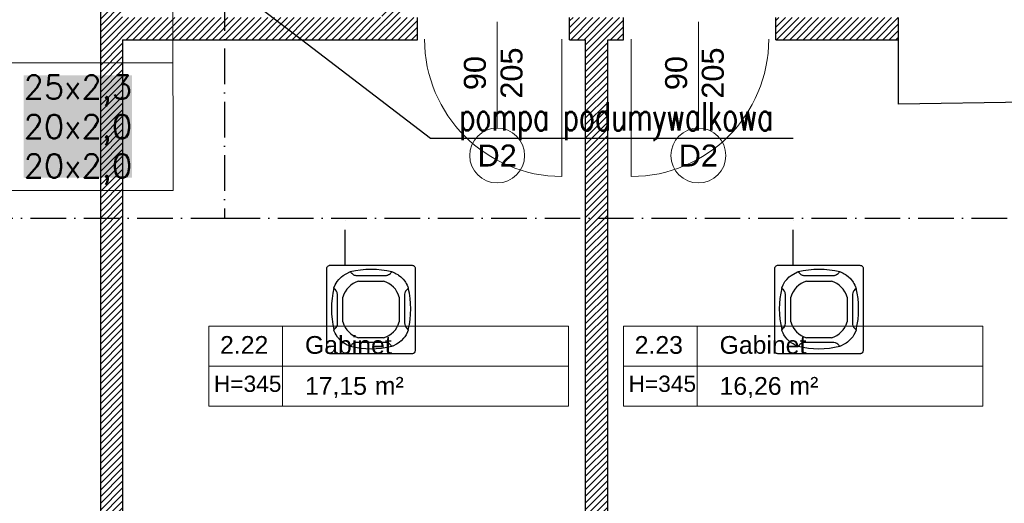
# Model space of a CAD drawing. Header units: millimetres. Extents: x 24385 to 79107, y -56478 to -23676.
# Tile 59 of 256: x 29166 to 29832, y -36318 to -35990. Entities that reach past the tile are written whole.
import ezdxf
from ezdxf.enums import TextEntityAlignment as Align

# ---------------------------------------------------------------- set-up
doc = ezdxf.new("R2010")
doc.units = ezdxf.units.MM
doc.header["$LTSCALE"] = 2
doc.linetypes.add('ACAD_ISO10W100', pattern=[18, 12, -3, 0, -3])
doc.linetypes.add('DASHED', pattern=[19.05, 12.7, -6.35])
for name, color, linetype, lineweight in [('0_OPIS', 7, 'Continuous', 13), ('3DPLAN_A_DRZWI', 173, 'Continuous', 5), ('3DPLAN_A_TABELKA POMIESZCZEŃ', 7, 'Continuous', 0), ('_KWP_W_OPIS', 211, 'Continuous', 9), ('A_STOL_OPIS', 55, 'Continuous', 5), ('A_ZESTAWIENIE STOLARKI', 3, 'Continuous', 15)]:
    doc.layers.add(name, color=color, linetype=linetype, lineweight=lineweight)
for name, color, linetype in [('3DPLAN_A_OPIS', 8, 'Continuous'), ('3DPLAN_A_POMIESZCZENIE NUMER', 100, 'Continuous'), ('3DPLAN_K_NOŚNA', 7, 'Continuous'), ('_WLK_oznaczenia', 211, 'Continuous'), ('A_POMIESZCZENIE OPIS', 100, 'Continuous'), ('IS_freon_urządzenia', 3, 'DASHED')]:
    doc.layers.add(name, color=color, linetype=linetype)
doc.layers.add('kanalizacja pod stropem skropliny', color=7, linetype='Continuous', lineweight=30, true_color=0x60bb04)
doc.styles.add('ARIAL', font='arial.ttf')
doc.styles.add('GRZEJNIK', font='simplex.shx', dxfattribs={"width": 0.7})
doc.styles.get("Standard").update_dxf_attribs({"font": 'arial.ttf'})
doc.styles.add('TABEL1', font='txt')

# ---------------------------------------------------------------- blocks, each defined once
blk = doc.blocks.new('zw$2C56')
at = {"layer": 'IS_freon_urządzenia', "linetype": 'Continuous'}
for points in [[(-320.9, 376.4), (383.4, 376.4), (389.1, 375.7), (395.9, 373.3), (402.9, 368.2), (407.4, 362.4), (409.8, 356.8), (411.1, 348.4), (411.1, -355.9), (410.3, -362.5), (408.2, -368.2), (402.9, -375.4), (396.1, -380.5), (391.6, -382.3), (387.8, -383.2), (383.7, -383.6), (-321.7, -383.6), (-327.5, -382.8), (-332.2, -381.2), (-337, -378.5), (-340.7, -375.4), (-343.6, -372), (-346.1, -367.9), (-347.6, -364), (-348.5, -359.8), (-348.8, -357.6), (-348.9, 348.4), (-348.5, 352.9), (-347.6, 356.7), (-345.8, 361.1), (-341.9, 366.8), (-338.7, 369.9), (-334.9, 372.6), (-329.1, 375.1), (-325.1, 376), (-320.9, 376.4)], [(-151.6, 319.3), (-149.7, 319.7), (-148.1, 319.8), (-146.5, 319.5), (-145, 318.9), (-143.6, 318), (-142.5, 316.9), (-138.3, 311.3), (-136.6, 309.3), (-135.1, 307.6), (-129.1, 302.1), (-123.5, 297.9), (-119.4, 295.5), (-113.2, 292.4), (-108.5, 290.6), (-106, 290), (-100.9, 288.8), (-97.4, 288.2), (-95.7, 288), (-93.9, 287.8), (-92.2, 287.7), (-90.4, 287.6), (-89.1, 287.6), (151.4, 287.5), (156.7, 287.8), (161.1, 288.3), (165.3, 289.1), (169.5, 290.2), (174.5, 292), (178.6, 293.7), (182.3, 295.9), (185.4, 297.4), (187.7, 298.9), (189.1, 299.9), (197, 306.8), (202.1, 312.7), (205.8, 317.5), (207.7, 318.9), (210, 319.7), (211.6, 319.8), (213.3, 319.5), (216, 318.5), (238.1, 308.4), (248.3, 303.2), (260.8, 295.7), (267.5, 291.5), (285.6, 277.3), (292.1, 271.5), (299.8, 264.1), (306, 257.3), (320.4, 239.3), (326.3, 230.7), (332.4, 220.5), (340.7, 204.5), (346.6, 191), (349.5, 185), (350.8, 180.6), (350.2, 177.5), (349.5, 176), (347.8, 174), (341, 168.9), (333.1, 160.8), (328, 153.7), (324.5, 146.5), (321.3, 138.5), (319.2, 129.1), (318.6, 122.1), (318.6, -118.4), (320, -132.7), (323.4, -143.9), (332, -158.8), (345.1, -171.4), (349.9, -176), (350.8, -179.9), (350.1, -183.1), (347.8, -187.6), (344.7, -195.5), (331.8, -221.4), (321.2, -237.4), (310.5, -251.3), (289.1, -273.5), (276.8, -283.8), (264.2, -293.4), (249.4, -301.4), (217, -317.3), (212.5, -319), (210, -319), (207, -317.8), (204.7, -315.5), (201.6, -311.3), (192.5, -301.9), (185.6, -296.8), (174.5, -291.3), (160.2, -287.5), (150.5, -286.7), (-89.3, -286.9), (-102.6, -288.4), (-115.8, -293), (-124.9, -298.2), (-133, -304.9), (-137.2, -309.3), (-143.6, -317.3), (-148.1, -319.1), (-156.6, -316.1), (-163.9, -312.6), (-172.5, -309.1), (-190.6, -299.8), (-206.2, -289.6), (-221.6, -276.5), (-222.2, -277.2), (-240.5, -259.6), (-255.8, -241.1), (-269.2, -220.2), (-276.8, -206.2), (-284.4, -189), (-287.6, -182.3), (-287.9, -178.3), (-286.8, -175.3), (-283.1, -172), (-275.1, -165.3), (-275.1, -158.2), (-268.3, -158.2), (-263.5, -150), (-260.2, -142.8), (-257.8, -135.3), (-256.1, -124.9), (-255.6, -81.8), (-255.8, -19.6), (-255.9, 123), (-259.3, 141.1), (-264.8, 153), (-274.4, 165.4), (-285, 174), (-287.9, 179), (-287.4, 183.5), (-276, 208.5), (-260.8, 235.7), (-245.6, 254.6), (-223.9, 276.5), (-207.6, 289.4), (-151.8, 319.2)], [(-75.4, 238.9), (138.2, 238.9)], [(-211.2, -111), (-211.2, 103.2)], [(274, 103.2), (274, -111)], [(138.2, -246.7), (-75.4, -246.7)]]:
    blk.add_lwpolyline(points, dxfattribs=at)
for centre, radius, start, end in [((31.9, -425.5), 766.4, 76.49589, 103.52058), ((457.5, 2.1), 766.4, 166.47925, 193.50393), ((-19.4, 47), 199.9, 106.26109, 163.66923), ((82.2, 47), 199.9, 16.33077, 73.73892), ((-394.1, 1.3), 766.4, 346.49589, 13.52058), ((-19.4, -54.8), 199.9, 196.33077, 253.73891), ((82.2, -54.8), 199.9, 286.26108, 343.66923), ((31.1, 426.1), 766.4, 256.47925, 283.50393)]:
    blk.add_arc(centre, radius, start, end, dxfattribs=at)
blk = doc.blocks.new('G$CDB1AC55F')
at = {"layer": 'IS_freon_urządzenia', "xscale": 0.07876787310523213, "yscale": 0.07876787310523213, "zscale": 0.07876787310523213}
blk.add_blockref('zw$2C56', (27.48, 30.22), dxfattribs=at)
blk = doc.blocks.new('tabelka dla tp')
at = {"layer": '3DPLAN_A_TABELKA POMIESZCZEŃ'}
for p, q in [((49.7, 54), (49.7, 0)), ((0, 27), (243.13, 27))]:
    blk.add_line(p, q, dxfattribs=at)
blk.add_lwpolyline([(0, 54), (243.13, 54), (243.13, 0), (0, 0)], close=True, dxfattribs=at)
at = {"layer": '3DPLAN_A_POMIESZCZENIE NUMER', "color": 7, "style": 'ARIAL'}
blk.add_attdef('NUMER', (2.23, 35.39), '', height=12, dxfattribs=at)
at = {"layer": 'A_POMIESZCZENIE OPIS', "insert": (112.2, 19.75), "char_height": 12, "width": 36.4122, "attachment_point": 1, "style": 'ARIAL'}
blk.add_mtext('{\\C7;m²}', dxfattribs=at)
at = {"layer": 'A_POMIESZCZENIE OPIS', "color": 7, "style": 'ARIAL'}
for tag, p in [('NAZWA', (51.73, 35.39)), ('POWIERZCHNIA', (51.06, 7.24))]:
    blk.add_attdef(tag, p, '', height=12, dxfattribs=at)
blk = doc.blocks.new('II pietrooo')
at = {"layer": '3DPLAN_A_OPIS', "lineweight": 0, "transparency": 33554687}
h = blk.add_hatch(dxfattribs=at)
h.set_pattern_fill('ANSI31', color=1)
h.paths.add_polyline_path([(29410.62, -35989.04), (29235.12, -35989.04), (29235.12, -35964.04), (29220.12, -35964.04), (29220.12, -36518.04), (29235.12, -36518.04), (29235.12, -36004.04), (29434.62, -36004.04), (29434.62, -35989.04), (29422.62, -35989.04), (29422.62, -35841.16), (29410.62, -35841.16), (29410.62, -35989.04)], is_closed=False)
h.paths.add_polyline_path([(29422.62, -35703.23, -0.045209), (29410.62, -35719.55), (29410.62, -35841.16), (29422.62, -35841.16), (29422.62, -35703.23)], is_closed=False)
h.paths.add_polyline_path([(29422.62, -35638.04), (29410.62, -35638.04), (29410.62, -35719.55, 0.045209), (29422.62, -35703.23), (29422.62, -35638.04)], is_closed=False)
h.paths.add_polyline_path([(29563.37, -36004.04), (29574.12, -36004.04), (29574.12, -35989.04), (29537.62, -35989.04), (29537.62, -36004.04), (29548.37, -36004.04), (29548.37, -36571.04), (29563.37, -36571.04), (29563.37, -36004.04)], is_closed=False)
h.paths.add_polyline_path([(29677.12, -35989.04), (29677.12, -36004.04), (29760.12, -36004.04), (29760.12, -35989.04), (29677.12, -35989.04)], is_closed=False)
h.paths.add_polyline_path([(29839.62, -36518.04), (29854.62, -36518.04), (29854.62, -36046.2), (29839.62, -36046.41), (29839.62, -36518.04)], is_closed=False)
at = {"layer": '3DPLAN_A_DRZWI'}
for p, q in [((29532.42, -36003.54), (29532.42, -36096.54)), ((29579.33, -36003.54), (29579.33, -36096.54))]:
    blk.add_line(p, q, dxfattribs=at)
for centre, start, end in [((29532.42, -36003.54), 180, 270), ((29579.33, -36003.54), 270, 0)]:
    blk.add_arc(centre, 93, start, end, dxfattribs=at)
at = {"layer": '3DPLAN_A_OPIS', "color": 1, "lineweight": 30}
for p, q in [((29220.12, -35964.04), (29220.12, -36518.04)), ((29434.62, -36004.04), (29434.62, -35989.04)), ((29537.62, -36004.04), (29537.62, -35989.04)), ((29574.12, -36004.04), (29574.12, -35989.04)), ((29677.12, -36004.04), (29677.12, -35989.04)), ((29235.12, -36004.04), (29434.62, -36004.04)), ((29235.12, -36004.04), (29235.12, -36518.04)), ((29537.62, -36004.04), (29548.37, -36004.04)), ((29548.37, -36571.04), (29548.37, -36004.04)), ((29563.37, -36571.04), (29563.37, -36004.04)), ((29563.37, -36004.04), (29574.12, -36004.04)), ((29677.12, -36004.04), (29760.12, -36004.04))]:
    blk.add_line(p, q, dxfattribs=at)
at = {"layer": '3DPLAN_K_NOŚNA'}
for p, q in [((29760.12, -36047.54), (29760.12, -35989.04)), ((29936.12, -36045.04), (29760.12, -36047.54))]:
    blk.add_line(p, q, dxfattribs=at)
at = {"layer": 'A_STOL_OPIS'}
for p, q in [((29488.56, -35991.86), (29488.56, -36063.81)), ((29624.71, -35991.86), (29624.71, -36063.81))]:
    blk.add_line(p, q, dxfattribs=at)
at = {"layer": 'A_ZESTAWIENIE STOLARKI', "ltscale": 0.25}
for centre in [(29488.56, -36082.38), (29624.71, -36082.38)]:
    blk.add_circle(centre, 18.58, dxfattribs=at)
at = {"layer": '3DPLAN_A_TABELKA POMIESZCZEŃ', "ltscale": 0.5}
ref = blk.add_blockref('tabelka dla tp', (29293.59, -36251.93), dxfattribs=at)
ref.add_attrib('NUMER', '2.22', (29301.11, -36216.54), dxfattribs={"layer": '3DPLAN_A_POMIESZCZENIE NUMER', "color": 0, "height": 12, "style": 'ARIAL'})
ref.add_attrib('NAZWA', 'Gabinet', (29358.54, -36216.54), dxfattribs={"layer": 'A_POMIESZCZENIE OPIS', "color": 0, "height": 12, "style": 'ARIAL'})
ref.add_attrib('POWIERZCHNIA', '17,15', (29358.54, -36244.29), dxfattribs={"layer": 'A_POMIESZCZENIE OPIS', "color": 0, "height": 12, "style": 'ARIAL'})
ref = blk.add_blockref('tabelka dla tp', (29574.1, -36251.93), dxfattribs=at)
ref.add_attrib('NUMER', '2.23', (29581.62, -36216.54), dxfattribs={"layer": '3DPLAN_A_POMIESZCZENIE NUMER', "color": 0, "height": 12, "style": 'ARIAL'})
ref.add_attrib('NAZWA', 'Gabinet', (29639.05, -36216.54), dxfattribs={"layer": 'A_POMIESZCZENIE OPIS', "color": 0, "height": 12, "style": 'ARIAL'})
ref.add_attrib('POWIERZCHNIA', '16,26', (29639.05, -36244.29), dxfattribs={"layer": 'A_POMIESZCZENIE OPIS', "color": 0, "height": 12, "style": 'ARIAL'})
at = {"layer": '3DPLAN_A_OPIS', "color": 1, "lineweight": 30, "style": 'ARIAL'}
for tag, p in [('WYŁĄCZONE', (29640.58, -35218.77)), ('WYŁĄCZONE', (30122.42, -35218.77)), ('WYŁĄCZONE', (28887.31, -35245.56)), ('Z_OPRACOWANIA', (29630.24, -35241.21)), ('Z_OPRACOWANIA', (30112.08, -35241.21)), ('Z_OPRACOWANIA', (28876.97, -35267.28)), ('WYŁĄCZONE', (30987.8, -35381.78)), ('Z_OPRACOWANIA', (30977.46, -35404.21))]:
    blk.add_attdef(tag, p, '', height=12, dxfattribs=at)
at = {"layer": '3DPLAN_A_TABELKA POMIESZCZEŃ', "color": 7, "ltscale": 0.5, "char_height": 11, "width": 59.2068, "attachment_point": 1, "style": 'ARIAL'}
for insert in [(29296.94, -36231.3), (29577.45, -36231.3)]:
    blk.add_mtext('H=345', dxfattribs=dict(at, insert=insert))
at = {"layer": 'A_STOL_OPIS', "ltscale": 0.2, "char_height": 14.872, "attachment_point": 1, "rotation": 90, "style": 'TABEL1'}
for insert in [(29466.04, -36055.75), (29602.2, -36055.75)]:
    blk.add_mtext_dynamic_manual_height_columns('\\pxqc;{\\fArial|b0|i0|c238|p34;90\\P205}', width=58.3206, gutter_width=80, heights=[0], dxfattribs=dict(at, insert=insert))
at = {"layer": 'A_ZESTAWIENIE STOLARKI', "ltscale": 0.2, "char_height": 14.872, "attachment_point": 5, "style": 'TABEL1'}
for insert in [(29488.56, -36082.38), (29624.71, -36082.38)]:
    blk.add_mtext_dynamic_manual_height_columns('{\\fArial|b0|i0|c238|p34;D2}', width=58.3206, gutter_width=80, heights=[0], dxfattribs=dict(at, insert=insert))

msp = doc.modelspace()

# ---------------------------------------------------------------- linework, layer by layer
at = {"layer": '_KWP_W_OPIS'}
for p, q in [((29269.24, -35977.64), (29269.26, -36106.05)), ((29117.25, -36019.76), (29269.24, -36019.76)), ((29117.25, -36106.05), (29269.26, -36106.05))]:
    msp.add_line(p, q, dxfattribs=at)
at = {"layer": '_WLK_oznaczenia'}
for p, q in [((29443.43, -36070.9), (29326.43, -35981.28)), ((29688.9, -36070.9), (29443.43, -36070.9))]:
    msp.add_line(p, q, dxfattribs=at)
at = {"layer": 'kanalizacja pod stropem skropliny', "linetype": 'ACAD_ISO10W100'}
for p, q in [((29385.73, -36156.63), (29385.73, -36124.85)), ((29688.75, -36156.63), (29688.75, -36124.85))]:
    msp.add_line(p, q, dxfattribs=at)
for points in [[(29283.44, -35973.89), (29304.12, -35973.89), (29304.12, -36124.85), (31362.93, -36124.85), (31362.93, -36161.06)], [(28956.32, -36295.51), (28956.32, -36124.85), (29304.12, -36124.85)]]:
    msp.add_lwpolyline(points, dxfattribs=at)

# ---------------------------------------------------------------- block references
at = {"layer": '0_OPIS'}
msp.add_blockref('II pietrooo', (0, 0), dxfattribs=at)
at = {"layer": 'IS_freon_urządzenia'}
for p in [(29373.31, -36216.49), (29676.32, -36216.49)]:
    msp.add_blockref('G$CDB1AC55F', p, dxfattribs=at)

# ---------------------------------------------------------------- texts
at = {"layer": '_KWP_W_OPIS', "insert": (29168.24, -36028.09), "char_height": 16, "attachment_point": 1, "bg_fill": 1, "box_fill_scale": 1, "bg_fill_color": 7, "bg_fill_true_color": 16777215, "bg_fill_transparency": 0}
msp.add_mtext('\\Fsimplex.shx;25x2,3\\P20x2,0\\P20x2,0', dxfattribs=at)
at = {"layer": '_WLK_oznaczenia', "style": 'GRZEJNIK', "width": 0.7}
msp.add_text('pompa podumywalkowa', height=19.1339, dxfattribs=at).set_placement((29569.05, -36065.5), align=Align.CENTER)

doc.saveas('drawing.dxf')
